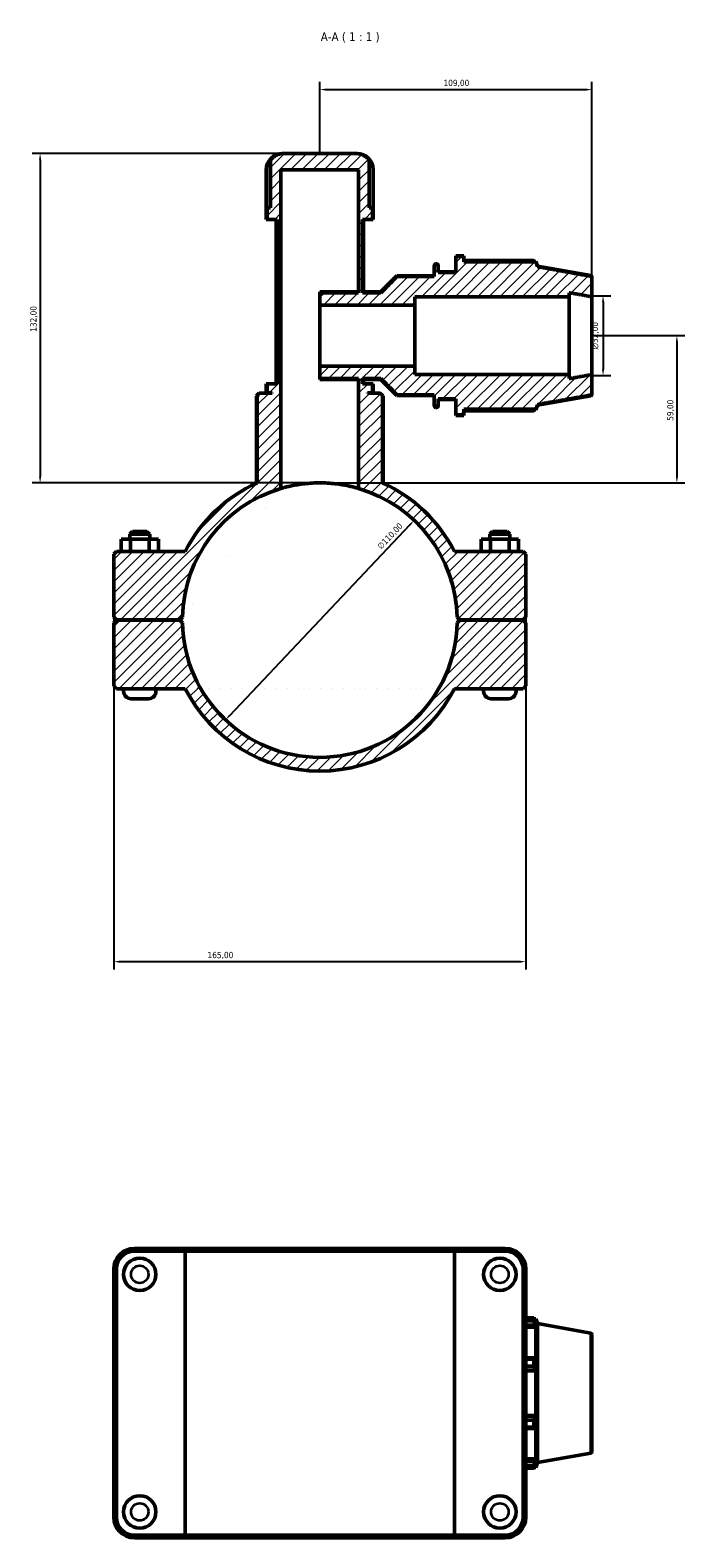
# Model space of a CAD drawing. Header units: millimetres. Extents: x 0 to 904, y -25 to 1297.
# Tile 6 of 6: x 297 to 559, y 693 to 1297. Entities that reach past the tile are written whole.
import ezdxf

# ---------------------------------------------------------------- set-up
doc = ezdxf.new("R2010")
doc.units = ezdxf.units.MM
for name, color, linetype, lineweight in [('Dimension (ISO)', 7, 'Continuous', 25), ('Hatch (ISO)', 7, 'Continuous', 18), ('Symbol (ISO)', 7, 'Continuous', 25), ('Visible (ISO)', 7, 'Continuous', 50), ('Visible Narrow (ISO)', 7, 'Continuous', 35)]:
    doc.layers.add(name, color=color, linetype=linetype, lineweight=lineweight)
doc.styles.add('Label Text (ISO)', font='tahoma.ttf')
doc.styles.add('Note Text (ISO)', font='tahoma.ttf')
doc.dimstyles.new('Default (ISO)', dxfattribs={"dimtxt": 2.5, "dimasz": 2.5, "dimexe": 3.175, "dimexo": 0, "dimgap": 0.762, "dimtad": 1, "dimrnd": 1e-08, "dimzin": 0, "dimtxsty": 'Note Text (ISO)', "dimcen": 0.09, "dimdle": 10, "dimclrd": 256, "dimclre": 256, "dimclrt": 256, "dimazin": 0, "dimtfac": 1.40208, "dimtmove": 0, "dimatfit": 3, "dimfxl": 1, "dimtolj": 1, "dimtzin": 0, "dimlwd": -1, "dimlwe": -1, "dimarcsym": 0})

# ---------------------------------------------------------------- blocks, each defined once
blk = doc.blocks.new('*D7')
at = {"layer": 'Defpoints', "color": 0, "transparency": 16777216}
for p in [(398.93, 1247.79), (301.28, 1115.79), (413.3, 1115.79)]:
    blk.add_point(p, dxfattribs=at)
at = {"layer": 'Dimension (ISO)', "transparency": 16777216}
for p, q in [((398.93, 1247.79), (298.11, 1247.79)), ((301.28, 1245.29), (301.28, 1118.29)), ((413.3, 1115.79), (298.11, 1115.79))]:
    blk.add_line(p, q, dxfattribs=at)
for points in [[(300.86, 1245.29), (301.7, 1245.29), (301.28, 1247.79)], [(300.86, 1118.29), (301.7, 1118.29), (301.28, 1115.79)]]:
    blk.add_solid(points, dxfattribs=at)
at = {"layer": 'Dimension (ISO)', "color": 232, "true_color": 0xca0064, "transparency": 16777216, "insert": (297.35, 1176.34), "char_height": 2.5, "attachment_point": 1, "rotation": 90, "style": 'Note Text (ISO)'}
blk.add_mtext('\\A1;132,00', dxfattribs=at)
blk = doc.blocks.new('*D8')
at = {"layer": 'Defpoints', "color": 0, "transparency": 16777216}
for p in [(522.28, 1190.79), (522.28, 1158.79), (526.71, 1158.79)]:
    blk.add_point(p, dxfattribs=at)
at = {"layer": 'Dimension (ISO)', "transparency": 16777216}
for p, q in [((522.28, 1190.79), (529.88, 1190.79)), ((526.71, 1188.29), (526.71, 1161.29)), ((522.28, 1158.79), (529.88, 1158.79))]:
    blk.add_line(p, q, dxfattribs=at)
for points in [[(526.29, 1188.29), (527.13, 1188.29), (526.71, 1190.79)], [(526.29, 1161.29), (527.13, 1161.29), (526.71, 1158.79)]]:
    blk.add_solid(points, dxfattribs=at)
at = {"layer": 'Dimension (ISO)', "color": 232, "true_color": 0xca0064, "transparency": 16777216, "insert": (522.19, 1169.24), "char_height": 2.5, "attachment_point": 1, "rotation": 90, "style": 'Note Text (ISO)'}
blk.add_mtext('\\A1;\\fAIGDT|b0|i0;\\H2.5000;\\ln\\fTahoma|b0|i0;\\H2.5000;32,00', dxfattribs=at)
blk = doc.blocks.new('*D9')
at = {"layer": 'Defpoints', "color": 0, "transparency": 16777216}
for p in [(451.05, 1100.77), (375.51, 1020.82)]:
    blk.add_point(p, dxfattribs=at)
at = {"layer": 'Dimension (ISO)', "transparency": 16777216}
blk.add_line((377.23, 1022.63), (449.34, 1098.95), dxfattribs=at)
for points in [[(449.03, 1099.24), (449.64, 1098.67), (451.05, 1100.77)], [(376.92, 1022.92), (377.53, 1022.35), (375.51, 1020.82)]]:
    blk.add_solid(points, dxfattribs=at)
at = {"layer": 'Dimension (ISO)', "color": 232, "true_color": 0xca0064, "transparency": 16777216, "insert": (436.04, 1090.67), "char_height": 2.5, "attachment_point": 1, "rotation": 46.62502, "style": 'Note Text (ISO)'}
blk.add_mtext('\\A1;∅110,00', dxfattribs=at)
blk = doc.blocks.new('*D10')
at = {"layer": 'Defpoints', "color": 0, "transparency": 16777216}
for p in [(522.28, 1174.79), (413.3, 1115.79), (556.28, 1115.79)]:
    blk.add_point(p, dxfattribs=at)
at = {"layer": 'Dimension (ISO)', "transparency": 16777216}
for p, q in [((522.28, 1174.79), (559.46, 1174.79)), ((556.28, 1172.29), (556.28, 1118.29)), ((413.3, 1115.79), (559.46, 1115.79))]:
    blk.add_line(p, q, dxfattribs=at)
for points in [[(555.86, 1172.29), (556.7, 1172.29), (556.28, 1174.79)], [(555.86, 1118.29), (556.7, 1118.29), (556.28, 1115.79)]]:
    blk.add_solid(points, dxfattribs=at)
at = {"layer": 'Dimension (ISO)', "color": 232, "true_color": 0xca0064, "transparency": 16777216, "insert": (552.35, 1140.69), "char_height": 2.5, "attachment_point": 1, "rotation": 90, "style": 'Note Text (ISO)'}
blk.add_mtext('\\A1;59,00', dxfattribs=at)
blk = doc.blocks.new('*D11')
at = {"layer": 'Defpoints', "color": 0, "transparency": 16777216}
for p in [(522.28, 1273.4), (413.28, 1247.79), (522.28, 1190.79)]:
    blk.add_point(p, dxfattribs=at)
at = {"layer": 'Dimension (ISO)', "transparency": 16777216}
for p, q in [((413.28, 1247.79), (413.28, 1276.58)), ((522.28, 1190.79), (522.28, 1276.58)), ((415.78, 1273.4), (519.78, 1273.4))]:
    blk.add_line(p, q, dxfattribs=at)
for points in [[(415.78, 1273.82), (415.78, 1272.99), (413.28, 1273.4)], [(519.78, 1273.82), (519.78, 1272.99), (522.28, 1273.4)]]:
    blk.add_solid(points, dxfattribs=at)
at = {"layer": 'Dimension (ISO)', "color": 232, "true_color": 0xca0064, "transparency": 16777216, "insert": (462.83, 1277.34), "char_height": 2.5, "attachment_point": 1, "style": 'Note Text (ISO)'}
blk.add_mtext('\\A1;109,00', dxfattribs=at)
blk = doc.blocks.new('*D12')
at = {"layer": 'Defpoints', "color": 0, "transparency": 16777216}
for p in [(330.78, 1061.94), (495.78, 1061.94), (330.78, 923.89)]:
    blk.add_point(p, dxfattribs=at)
at = {"layer": 'Dimension (ISO)', "transparency": 16777216}
for p, q in [((330.78, 1061.94), (330.78, 920.72)), ((495.78, 1061.94), (495.78, 920.72)), ((493.28, 923.89), (333.28, 923.89))]:
    blk.add_line(p, q, dxfattribs=at)
for points in [[(333.28, 924.31), (333.28, 923.48), (330.78, 923.89)], [(493.28, 924.31), (493.28, 923.48), (495.78, 923.89)]]:
    blk.add_solid(points, dxfattribs=at)
at = {"layer": 'Dimension (ISO)', "color": 232, "true_color": 0xca0064, "transparency": 16777216, "insert": (368.33, 927.83), "char_height": 2.5, "attachment_point": 1, "style": 'Note Text (ISO)'}
blk.add_mtext('\\A1;165,00', dxfattribs=at)

msp = doc.modelspace()

# ---------------------------------------------------------------- hatches: boundary and pattern name
at = {"layer": 'Hatch (ISO)'}
h = msp.add_hatch(dxfattribs=at)
h.set_pattern_fill('ANSI31', color=256, scale=25.4, style=0)
h.set_pattern_definition([(45, (0, 0), (-2.245064, 2.245064), [])])
edge = h.paths.add_edge_path()
edge.add_ellipse((413.2812, 1060.7935), major_axis=(54.988, -1.1499), ratio=1, start_angle=182.3960435, end_angle=360)
edge.add_line((468.2692, 1059.6436), (469.3812, 1060.7435))
edge.add_line((469.3812, 1060.7435), (494.6812, 1060.7435))
edge.add_line((494.6812, 1060.7435), (495.7812, 1059.6435))
edge.add_line((495.7812, 1059.6435), (495.7812, 1034.3935))
edge.add_line((495.7812, 1034.3935), (494.6812, 1033.2935))
edge.add_line((494.6812, 1033.2935), (467.17, 1033.2935))
edge.add_ellipse((413.2812, 1060.7935), major_axis=(-53.8888, -27.5), ratio=1, start_angle=0, end_angle=125.9286164, ccw=False)
edge.add_line((359.3924, 1033.2935), (331.8812, 1033.2935))
edge.add_line((331.8812, 1033.2935), (330.7812, 1034.3935))
edge.add_line((330.7812, 1034.3935), (330.7812, 1059.6435))
edge.add_line((330.7812, 1059.6435), (331.8812, 1060.7435))
edge.add_line((331.8812, 1060.7435), (357.1812, 1060.7435))
edge.add_line((357.1812, 1060.7435), (358.2932, 1059.6436))
edge = h.paths.add_edge_path()
edge.add_spline(control_points=[(438.326, 1150.6935), (437.7573, 1151.256), (437.2134, 1151.7935)], knot_values=[0, 0, 0, 0.15645649, 0.15645649, 0.15645649], weights=[1, 1.00025231, 1], degree=2, periodic=0)
edge.add_line((437.2134, 1151.7935), (432.3996, 1151.7935))
edge.add_line((432.3996, 1151.7935), (432.3996, 1151.8935))
edge.add_line((432.3996, 1151.8935), (434.3802, 1151.8935))
edge.add_line((434.3802, 1151.8935), (434.3802, 1155.5269))
edge.add_line((434.3802, 1155.5269), (430.4114, 1155.5269))
edge.add_line((430.4114, 1155.5269), (430.4114, 1157.6634))
edge.add_line((430.4114, 1157.6634), (437.7096, 1157.6634))
edge.add_spline(control_points=[(437.7096, 1157.6634), (440.424, 1154.8858), (444.1812, 1151.0828)], knot_values=[0, 0, 0, 0.92295901, 0.92295901, 0.92295901], weights=[1, 1.0127961, 1], degree=2, periodic=0)
edge.add_line((444.1812, 1151.0828), (459.1241, 1151.0828))
edge.add_line((459.1241, 1151.0828), (459.1241, 1146.8797))
edge.add_spline(control_points=[(459.1241, 1146.8797), (459.1241, 1146.7999), (459.1426, 1146.7061), (459.2031, 1146.559), (459.2557, 1146.4795), (459.3673, 1146.3669), (459.4462, 1146.3137), (459.5923, 1146.2528), (459.6851, 1146.2342), (459.7641, 1146.2342)], knot_values=[-0.09519193, -0.09519193, -0.09519193, -0.09519193, -0.07127476, -0.07127476, -0.04746701, -0.04746701, -0.02368239, -0.02368239, 0, 0, 0, 0], degree=3, periodic=0)
edge.add_line((459.7641, 1146.2342), (460.0412, 1146.2342))
edge.add_spline(control_points=[(460.0412, 1146.2342), (460.12, 1146.2342), (460.2127, 1146.2527), (460.3584, 1146.3134), (460.4372, 1146.3663), (460.5491, 1146.4788), (460.6019, 1146.5583), (460.6626, 1146.7057), (460.6812, 1146.7998), (460.6812, 1146.8797)], knot_values=[0, 0, 0, 0, 0.02363104, 0.02363104, 0.04736373, 0.04736373, 0.07122281, 0.07122281, 0.09519192, 0.09519192, 0.09519192, 0.09519192], degree=3, periodic=0)
edge.add_line((460.6812, 1146.8797), (460.6812, 1149.4645))
edge.add_line((460.6812, 1149.4645), (467.7812, 1149.4645))
edge.add_line((467.7812, 1149.4645), (467.7812, 1143.0099))
edge.add_line((467.7812, 1143.0099), (470.9812, 1143.0099))
edge.add_line((470.9812, 1143.0099), (470.9812, 1145.2663))
edge.add_line((470.9812, 1145.2663), (499.7838, 1145.2663))
edge.add_spline(control_points=[(499.7838, 1145.2663), (500.1443, 1146.2646), (500.4812, 1147.1986)], knot_values=[0.23218884, 0.23218884, 0.23218884, 0.44534207, 0.44534207, 0.44534207], weights=[1.00122702, 1.00117672, 1], degree=2, periodic=0)
edge.add_spline(control_points=[(500.4812, 1147.1986), (511.901, 1149.2303), (521.7524, 1150.9884)], knot_values=[0, 0, 0, 2.1606117, 2.1606117, 2.1606117], weights=[1, 1.00267301, 1], degree=2, periodic=0)
edge.add_spline(control_points=[(521.7524, 1150.9884), (521.7989, 1150.9967), (521.845, 1151.0107), (521.9581, 1151.0579), (522.0369, 1151.111), (522.1489, 1151.2238), (522.2017, 1151.3036), (522.2626, 1151.4517), (522.2812, 1151.5462), (522.2812, 1151.6265)], knot_values=[0.01056887, 0.01056887, 0.01056887, 0.01056887, 0.02360292, 0.02360292, 0.04735156, 0.04735156, 0.07128254, 0.07128254, 0.09537403, 0.09537403, 0.09537403, 0.09537403], degree=3, periodic=0)
edge.add_line((522.2812, 1151.6265), (522.2812, 1159.2308))
edge.add_spline(control_points=[(522.2812, 1159.2308), (517.9672, 1158.4488), (513.1979, 1157.5884)], knot_values=[0, 0, 0, 0.92306232, 0.92306232, 0.92306232], weights=[1, 1.00119669, 1], degree=2, periodic=0)
edge.add_line((513.1979, 1157.5884), (513.1979, 1159.2308))
edge.add_line((513.1979, 1159.2308), (451.2812, 1159.2308))
edge.add_line((451.2812, 1159.2308), (451.2812, 1162.5445))
edge.add_line((451.2812, 1162.5445), (413.2812, 1162.5445))
edge.add_line((413.2812, 1162.5445), (413.2812, 1157.6634))
edge.add_line((413.2812, 1157.6634), (428.8439, 1157.6634))
edge.add_line((428.8439, 1157.6634), (428.8439, 1113.5458))
edge.add_ellipse((413.2812, 1060.7935), major_axis=(15.5627, 52.7523), ratio=1, start_angle=287.6348607, end_angle=360, ccw=False)
edge.add_line((468.2692, 1061.9435), (469.3812, 1060.8435))
edge.add_line((469.3812, 1060.8435), (494.6812, 1060.8435))
edge.add_line((494.6812, 1060.8435), (495.7812, 1061.9435))
edge.add_line((495.7812, 1061.9435), (495.7812, 1087.1935))
edge.add_line((495.7812, 1087.1935), (494.6812, 1088.2935))
edge.add_line((494.6812, 1088.2935), (467.17, 1088.2935))
edge.add_ellipse((413.2812, 1060.7935), major_axis=(53.8888, 27.5), ratio=1, start_angle=0, end_angle=38.5102959)
edge.add_line((438.326, 1115.8663), (438.326, 1150.6935))
edge = h.paths.add_edge_path()
edge.add_spline(control_points=[(389.3491, 1151.7935), (388.8051, 1151.256), (388.2365, 1150.6935)], knot_values=[0, 0, 0, 0.15645649, 0.15645649, 0.15645649], weights=[1, 1.00025231, 1], degree=2, periodic=0)
edge.add_line((388.2365, 1150.6935), (388.2365, 1115.8663))
edge.add_ellipse((413.2812, 1060.7935), major_axis=(-25.0447, 55.0728), ratio=1, start_angle=0, end_angle=38.5102959)
edge.add_line((359.3924, 1088.2935), (331.8812, 1088.2935))
edge.add_line((331.8812, 1088.2935), (330.7812, 1087.1935))
edge.add_line((330.7812, 1087.1935), (330.7812, 1061.9435))
edge.add_line((330.7812, 1061.9435), (331.8812, 1060.8435))
edge.add_line((331.8812, 1060.8435), (357.1812, 1060.8435))
edge.add_line((357.1812, 1060.8435), (358.2932, 1061.9435))
edge.add_ellipse((413.2812, 1060.7935), major_axis=(-54.988, 1.1499), ratio=1, start_angle=287.6348607, end_angle=360, ccw=False)
edge.add_line((397.7185, 1113.5458), (397.7185, 1241.1935))
edge.add_line((397.7185, 1241.1935), (428.8439, 1241.1935))
edge.add_line((428.8439, 1241.1935), (428.8439, 1191.9237))
edge.add_line((428.8439, 1191.9237), (413.2812, 1191.9237))
edge.add_line((413.2812, 1191.9237), (413.2812, 1187.0425))
edge.add_line((413.2812, 1187.0425), (451.2812, 1187.0425))
edge.add_line((451.2812, 1187.0425), (451.2812, 1190.3562))
edge.add_line((451.2812, 1190.3562), (513.1979, 1190.3562))
edge.add_line((513.1979, 1190.3562), (513.1979, 1191.9986))
edge.add_spline(control_points=[(513.1979, 1191.9986), (517.9672, 1191.1383), (522.2812, 1190.3562)], knot_values=[0, 0, 0, 0.92306232, 0.92306232, 0.92306232], weights=[1, 1.00119669, 1], degree=2, periodic=0)
edge.add_line((522.2812, 1190.3562), (522.2812, 1197.9605))
edge.add_spline(control_points=[(522.2812, 1197.9605), (522.2812, 1198.0408), (522.2626, 1198.1354), (522.2017, 1198.2834), (522.1489, 1198.3632), (522.0369, 1198.476), (521.9581, 1198.5291), (521.845, 1198.5763), (521.7989, 1198.5903), (521.7524, 1198.5986)], knot_values=[0.28617961, 0.28617961, 0.28617961, 0.28617961, 0.3102711, 0.3102711, 0.33420208, 0.33420208, 0.35795071, 0.35795071, 0.37098476, 0.37098476, 0.37098476, 0.37098476], degree=3, periodic=0)
edge.add_spline(control_points=[(521.7524, 1198.5986), (511.901, 1200.3567), (500.4812, 1202.3885)], knot_values=[0, 0, 0, 2.1606117, 2.1606117, 2.1606117], weights=[1, 1.00267301, 1], degree=2, periodic=0)
edge.add_spline(control_points=[(500.4812, 1202.3885), (500.1443, 1203.3225), (499.7838, 1204.3207)], knot_values=[0, 0, 0, 0.21315323, 0.21315323, 0.21315323], weights=[1, 1.00117672, 1.00122702], degree=2, periodic=0)
edge.add_line((499.7838, 1204.3207), (470.9812, 1204.3207))
edge.add_line((470.9812, 1204.3207), (470.9812, 1206.5771))
edge.add_line((470.9812, 1206.5771), (467.7812, 1206.5771))
edge.add_line((467.7812, 1206.5771), (467.7812, 1200.1225))
edge.add_line((467.7812, 1200.1225), (460.6812, 1200.1225))
edge.add_line((460.6812, 1200.1225), (460.6812, 1202.7074))
edge.add_spline(control_points=[(460.6812, 1202.7074), (460.6812, 1202.7873), (460.6626, 1202.8813), (460.6019, 1203.0287), (460.5491, 1203.1082), (460.4372, 1203.2207), (460.3584, 1203.2737), (460.2127, 1203.3343), (460.12, 1203.3529), (460.0412, 1203.3529)], knot_values=[-0.09519192, -0.09519192, -0.09519192, -0.09519192, -0.07122281, -0.07122281, -0.04736373, -0.04736373, -0.02363104, -0.02363104, 0, 0, 0, 0], degree=3, periodic=0)
edge.add_line((460.0412, 1203.3529), (459.7641, 1203.3529))
edge.add_spline(control_points=[(459.7641, 1203.3529), (459.6851, 1203.3529), (459.5923, 1203.3343), (459.4462, 1203.2733), (459.3673, 1203.2202), (459.2557, 1203.1075), (459.2031, 1203.0281), (459.1426, 1202.881), (459.1241, 1202.7871), (459.1241, 1202.7074)], knot_values=[0, 0, 0, 0, 0.02368239, 0.02368239, 0.04746701, 0.04746701, 0.07127476, 0.07127476, 0.09519193, 0.09519193, 0.09519193, 0.09519193], degree=3, periodic=0)
edge.add_line((459.1241, 1202.7074), (459.1241, 1198.5042))
edge.add_line((459.1241, 1198.5042), (444.1812, 1198.5042))
edge.add_spline(control_points=[(444.1812, 1198.5042), (440.424, 1194.7012), (437.7096, 1191.9237)], knot_values=[0, 0, 0, 0.92295901, 0.92295901, 0.92295901], weights=[1, 1.0127961, 1], degree=2, periodic=0)
edge.add_line((437.7096, 1191.9237), (430.4114, 1191.9237))
edge.add_line((430.4114, 1191.9237), (430.4114, 1221.3935))
edge.add_line((430.4114, 1221.3935), (434.3802, 1221.3935))
edge.add_line((434.3802, 1221.3935), (434.3802, 1225.9935))
edge.add_line((434.3802, 1225.9935), (433.0756, 1225.9935))
edge.add_line((433.0756, 1225.9935), (433.0756, 1245.1045))
edge.add_spline(control_points=[(433.0756, 1245.1045), (432.8744, 1245.3733), (432.6549, 1245.6223), (432.1413, 1246.1309), (431.7916, 1246.4193), (431.039, 1246.9158), (430.6363, 1247.1241), (429.8628, 1247.4407), (429.42, 1247.5767), (428.5157, 1247.753), (428.0541, 1247.7935), (427.6317, 1247.7935)], knot_values=[0.39473296, 0.39473296, 0.39473296, 0.39473296, 0.48754826, 0.48754826, 0.61157491, 0.61157491, 0.73560156, 0.73560156, 0.86232472, 0.86232472, 0.98904787, 0.98904787, 0.98904787, 0.98904787], degree=3, periodic=0)
edge.add_line((427.6317, 1247.7935), (398.9307, 1247.7935))
edge.add_spline(control_points=[(398.9307, 1247.7935), (398.5083, 1247.7935), (398.0468, 1247.753), (397.1425, 1247.5767), (396.6997, 1247.4407), (395.9261, 1247.1241), (395.5234, 1246.9158), (394.7709, 1246.4193), (394.4211, 1246.1309), (393.9075, 1245.6223), (393.6881, 1245.3733), (393.4869, 1245.1045)], knot_values=[-0.98904787, -0.98904787, -0.98904787, -0.98904787, -0.86232472, -0.86232472, -0.73560156, -0.73560156, -0.61157491, -0.61157491, -0.48754826, -0.48754826, -0.39473296, -0.39473296, -0.39473296, -0.39473296], degree=3, periodic=0)
edge.add_line((393.4869, 1245.1045), (393.4869, 1225.9935))
edge.add_line((393.4869, 1225.9935), (392.1822, 1225.9935))
edge.add_line((392.1822, 1225.9935), (392.1822, 1221.3935))
edge.add_line((392.1822, 1221.3935), (396.1511, 1221.3935))
edge.add_line((396.1511, 1221.3935), (396.1511, 1155.5269))
edge.add_line((396.1511, 1155.5269), (392.1822, 1155.5269))
edge.add_line((392.1822, 1155.5269), (392.1822, 1151.8935))
edge.add_line((392.1822, 1151.8935), (394.1628, 1151.8935))
edge.add_line((394.1628, 1151.8935), (394.1628, 1151.7935))
edge.add_line((394.1628, 1151.7935), (389.3491, 1151.7935))

# ---------------------------------------------------------------- linework, layer by layer
at = {"layer": 'Visible (ISO)'}
for p, q in [((393.4869, 1245.1045), (393.4869, 1225.9935)), ((398.9307, 1247.7935), (398.4576, 1247.7935)), ((427.6317, 1247.7935), (398.9307, 1247.7935)), ((428.1048, 1247.7935), (427.6317, 1247.7935)), ((433.0756, 1225.9935), (433.0756, 1245.1045)), ((391.8576, 1221.3935), (391.8576, 1241.1935)), ((391.8777, 1225.9935), (391.8777, 1241.1935)), ((397.7185, 1113.5458), (397.7185, 1241.1935)), ((397.7185, 1241.1935), (428.8439, 1241.1935)), ((428.8439, 1241.1935), (428.8439, 1191.9237)), ((434.6847, 1241.1935), (434.6847, 1225.9935)), ((434.7048, 1221.3935), (434.7048, 1241.1935)), ((392.1822, 1221.3935), (391.8576, 1221.3935)), ((391.8777, 1225.9935), (392.1822, 1225.9935)), ((393.4869, 1225.9935), (392.1822, 1225.9935)), ((392.1822, 1225.9935), (392.1822, 1221.3935)), ((392.1822, 1221.3935), (396.1511, 1221.3935)), ((395.7528, 1155.5269), (395.7528, 1221.3935)), ((396.1511, 1221.3935), (396.1511, 1155.5269)), ((430.4114, 1191.9237), (430.4114, 1221.3935)), ((430.4114, 1221.3935), (434.3802, 1221.3935)), ((430.8096, 1192.3219), (430.8096, 1221.3935)), ((434.3802, 1225.9935), (433.0756, 1225.9935)), ((434.3802, 1221.3935), (434.3802, 1225.9935)), ((434.3802, 1225.9935), (434.6847, 1225.9935)), ((434.7048, 1221.3935), (434.3802, 1221.3935)), ((459.1241, 1202.7074), (459.1241, 1202.9535)), ((459.1241, 1202.7074), (459.1241, 1198.5042)), ((459.7641, 1203.5935), (460.0412, 1203.5935)), ((460.0412, 1203.3529), (459.7641, 1203.3529)), ((460.6812, 1202.9535), (460.6812, 1202.7074)), ((460.6812, 1200.1225), (460.6812, 1202.7074)), ((467.7812, 1206.5771), (467.7812, 1206.7935)), ((467.7812, 1206.7935), (470.9812, 1206.7935)), ((470.9812, 1206.5771), (467.7812, 1206.5771)), ((467.7812, 1206.5771), (467.7812, 1200.1225)), ((470.9812, 1206.5771), (470.9812, 1206.7935)), ((470.9812, 1204.3207), (470.9812, 1206.5771)), ((498.9685, 1204.9032), (470.9812, 1204.9032)), ((470.9812, 1204.5535), (499.7838, 1204.5535)), ((499.7838, 1204.3207), (470.9812, 1204.3207)), ((500.4812, 1202.6375), (499.7838, 1204.5535)), ((499.7838, 1204.3207), (499.7838, 1204.5535)), ((500.4812, 1202.3885), (500.4812, 1202.6375)), ((521.7524, 1198.8868), (500.4812, 1202.6375)), ((437.7096, 1192.3219), (444.1812, 1198.7935)), ((444.1812, 1198.5042), (444.1812, 1198.7935)), ((444.1812, 1198.7935), (459.1241, 1198.7935)), ((459.1241, 1198.5042), (444.1812, 1198.5042)), ((460.6812, 1200.3935), (467.7812, 1200.3935)), ((467.7812, 1200.1225), (460.6812, 1200.1225)), ((522.2812, 1198.2565), (522.2812, 1197.9605)), ((522.2812, 1190.3562), (522.2812, 1197.9605)), ((413.2812, 1191.9237), (413.2812, 1192.3219)), ((413.2812, 1192.3219), (428.8439, 1192.3219)), ((428.8439, 1191.9237), (413.2812, 1191.9237)), ((413.2812, 1191.9237), (413.2812, 1187.0425)), ((430.4114, 1191.9237), (430.8096, 1192.3219)), ((437.7096, 1191.9237), (430.4114, 1191.9237)), ((430.8096, 1192.3219), (437.7096, 1192.3219)), ((437.7096, 1191.9237), (437.7096, 1192.3219)), ((451.2812, 1187.0425), (451.2812, 1190.3562)), ((451.2812, 1190.3562), (513.1979, 1190.3562)), ((513.1979, 1190.3562), (513.1979, 1191.9986)), ((513.1979, 1159.2308), (513.1979, 1190.3562)), ((522.2812, 1159.2308), (522.2812, 1190.3562)), ((413.2812, 1187.0425), (451.2812, 1187.0425)), ((413.2812, 1162.5445), (413.2812, 1187.0425)), ((451.2812, 1162.5445), (451.2812, 1187.0425)), ((451.2812, 1162.5445), (413.2812, 1162.5445)), ((413.2812, 1162.5445), (413.2812, 1157.6634)), ((451.2812, 1159.2308), (451.2812, 1162.5445)), ((392.1822, 1155.5269), (391.8576, 1155.5269)), ((391.8576, 1151.8935), (391.8576, 1155.5269)), ((396.1511, 1155.5269), (392.1822, 1155.5269)), ((392.1822, 1155.5269), (392.1822, 1151.8935)), ((413.2812, 1157.6634), (428.8439, 1157.6634)), ((413.2812, 1157.2651), (413.2812, 1157.6634)), ((413.2812, 1157.2651), (428.8439, 1157.2651)), ((428.8439, 1157.6634), (428.8439, 1113.5458)), ((430.4114, 1155.5269), (430.4114, 1157.6634)), ((430.4114, 1157.6634), (437.7096, 1157.6634)), ((430.8096, 1157.2651), (430.4114, 1157.6634)), ((434.3802, 1155.5269), (430.4114, 1155.5269)), ((430.8096, 1157.2651), (437.7096, 1157.2651)), ((430.8096, 1155.5269), (430.8096, 1157.2651)), ((434.3802, 1151.8935), (434.3802, 1155.5269)), ((434.7048, 1155.5269), (434.3802, 1155.5269)), ((434.7048, 1151.8935), (434.7048, 1155.5269)), ((437.7096, 1157.2651), (437.7096, 1157.6634)), ((437.7096, 1157.2651), (444.1812, 1150.7935)), ((513.1979, 1159.2308), (451.2812, 1159.2308)), ((513.1979, 1157.5884), (513.1979, 1159.2308)), ((522.2812, 1151.6265), (522.2812, 1159.2308)), ((389.0624, 1151.7935), (387.9624, 1150.6935)), ((388.2365, 1150.6935), (387.9624, 1150.6935)), ((387.9624, 1115.7408), (387.9624, 1150.6935)), ((388.2365, 1150.6935), (388.2365, 1115.8663)), ((389.0624, 1151.7935), (389.3491, 1151.7935)), ((394.1628, 1151.7935), (389.3491, 1151.7935)), ((392.1822, 1151.8935), (391.8576, 1151.8935)), ((392.1822, 1151.8935), (394.1628, 1151.8935)), ((393.8052, 1151.7935), (393.8052, 1151.8935)), ((394.1628, 1151.8935), (394.1628, 1151.7935)), ((432.3996, 1151.7935), (432.3996, 1151.8935)), ((432.3996, 1151.8935), (434.3802, 1151.8935)), ((437.2134, 1151.7935), (432.3996, 1151.7935)), ((432.7572, 1151.7935), (432.7572, 1151.8935)), ((434.7048, 1151.8935), (434.3802, 1151.8935)), ((437.2134, 1151.7935), (437.5, 1151.7935)), ((437.5, 1151.7935), (438.6, 1150.6935)), ((438.326, 1115.8663), (438.326, 1150.6935)), ((438.6, 1150.6935), (438.326, 1150.6935)), ((438.6, 1115.7408), (438.6, 1150.6935)), ((444.1812, 1151.0828), (459.1241, 1151.0828)), ((444.1812, 1150.7935), (444.1812, 1151.0828)), ((444.1812, 1150.7935), (459.1241, 1150.7935)), ((459.1241, 1151.0828), (459.1241, 1146.8797)), ((460.6812, 1146.8797), (460.6812, 1149.4645)), ((460.6812, 1149.4645), (467.7812, 1149.4645)), ((460.6812, 1149.1935), (467.7812, 1149.1935)), ((467.7812, 1149.4645), (467.7812, 1143.0099)), ((521.7524, 1150.7003), (500.4812, 1146.9496)), ((522.2812, 1151.6265), (522.2812, 1151.3305)), ((459.1241, 1146.6335), (459.1241, 1146.8797)), ((459.7641, 1146.2342), (460.0412, 1146.2342)), ((459.7641, 1145.9935), (460.0412, 1145.9935)), ((460.6812, 1146.8797), (460.6812, 1146.6335)), ((467.7812, 1143.0099), (470.9812, 1143.0099)), ((467.7812, 1142.7935), (467.7812, 1143.0099)), ((467.7812, 1142.7935), (470.9812, 1142.7935)), ((470.9812, 1143.0099), (470.9812, 1145.2663)), ((470.9812, 1145.2663), (499.7838, 1145.2663)), ((470.9812, 1145.0335), (499.7838, 1145.0335)), ((470.9812, 1144.6838), (498.9685, 1144.6838)), ((470.9812, 1142.7935), (470.9812, 1143.0099)), ((500.4812, 1146.9496), (499.7838, 1145.0335)), ((499.7838, 1145.0335), (499.7838, 1145.2663)), ((500.4812, 1146.9496), (500.4812, 1147.1986)), ((338.2812, 1096.2935), (337.1812, 1095.1935)), ((345.1812, 1095.1935), (337.1812, 1095.1935)), ((337.1812, 1093.2935), (337.1812, 1095.1935)), ((338.2812, 1096.2935), (344.0812, 1096.2935)), ((344.0812, 1096.2935), (345.1812, 1095.1935)), ((345.1812, 1093.2935), (345.1812, 1095.1935)), ((482.4812, 1096.2935), (481.3812, 1095.1935)), ((481.3812, 1095.1935), (489.3812, 1095.1935)), ((481.3812, 1095.1935), (481.3812, 1093.2935)), ((488.2812, 1096.2935), (482.4812, 1096.2935)), ((488.2812, 1096.2935), (489.3812, 1095.1935)), ((489.3812, 1095.1935), (489.3812, 1093.2935)), ((331.8812, 1088.2935), (330.7812, 1087.1935)), ((359.3924, 1088.2935), (331.8812, 1088.2935)), ((333.6758, 1093.2935), (337.4633, 1093.2935)), ((333.6758, 1088.2935), (333.6758, 1093.2935)), ((337.4633, 1093.2935), (344.9688, 1093.2935)), ((337.4633, 1088.2935), (337.4633, 1093.2935)), ((344.9688, 1093.2935), (348.6867, 1093.2935)), ((344.9688, 1088.2935), (344.9688, 1093.2935)), ((348.6867, 1088.2935), (348.6867, 1093.2935)), ((494.6812, 1088.2935), (467.17, 1088.2935)), ((481.5937, 1093.2935), (477.8758, 1093.2935)), ((477.8758, 1088.2935), (477.8758, 1093.2935)), ((481.5937, 1088.2935), (481.5937, 1093.2935)), ((489.0991, 1093.2935), (481.5937, 1093.2935)), ((489.0991, 1088.2935), (489.0991, 1093.2935)), ((492.8867, 1093.2935), (489.0991, 1093.2935)), ((492.8867, 1088.2935), (492.8867, 1093.2935)), ((495.7812, 1087.1935), (494.6812, 1088.2935)), ((330.7812, 1087.1935), (330.7812, 1061.9435)), ((495.7812, 1061.9435), (495.7812, 1087.1935)), ((330.7812, 1061.9435), (331.8812, 1060.8435)), ((331.8812, 1060.7435), (330.7812, 1059.6435)), ((330.7812, 1059.6435), (330.7812, 1034.3935)), ((331.8812, 1060.8435), (357.1812, 1060.8435)), ((357.1812, 1060.7435), (331.8812, 1060.7435)), ((334.6812, 1060.7435), (334.6812, 1060.8435)), ((347.6812, 1060.7435), (347.6812, 1060.8435)), ((357.1812, 1060.8435), (358.2932, 1061.9435)), ((358.2932, 1059.6436), (357.1812, 1060.7435)), ((468.2692, 1061.9435), (469.3812, 1060.8435)), ((469.3812, 1060.7435), (468.2692, 1059.6436)), ((469.3812, 1060.8435), (494.6812, 1060.8435)), ((494.6812, 1060.7435), (469.3812, 1060.7435)), ((478.8812, 1060.8435), (478.8812, 1060.7435)), ((491.8812, 1060.8435), (491.8812, 1060.7435)), ((494.6812, 1060.8435), (495.7812, 1061.9435)), ((495.7812, 1059.6435), (494.6812, 1060.7435)), ((495.7812, 1034.3935), (495.7812, 1059.6435)), ((330.7812, 1034.3935), (331.8812, 1033.2935)), ((331.8812, 1033.2935), (359.3924, 1033.2935)), ((334.6812, 1032.2935), (334.6812, 1033.2935)), ((347.6812, 1032.2935), (347.6812, 1033.2935)), ((467.17, 1033.2935), (494.6812, 1033.2935)), ((478.8812, 1033.2935), (478.8812, 1032.2935)), ((491.8812, 1033.2935), (491.8812, 1032.2935)), ((494.6812, 1033.2935), (495.7812, 1034.3935)), ((344.6812, 1029.2935), (337.6812, 1029.2935)), ((481.8812, 1029.2935), (488.8812, 1029.2935)), ((360.0703, 809.0008), (339.0312, 809.0008)), ((339.0312, 807.9008), (359.3924, 807.9008)), ((467.17, 807.9008), (359.3924, 807.9008)), ((359.3924, 694.1008), (359.3924, 807.9008)), ((360.0703, 809.0008), (466.4921, 809.0008)), ((487.5312, 809.0008), (466.4921, 809.0008)), ((467.17, 807.9008), (487.5312, 807.9008)), ((467.17, 694.1008), (467.17, 807.9008)), ((330.7812, 800.7508), (330.7812, 701.2508)), ((331.8812, 701.2508), (331.8812, 800.7508)), ((494.6812, 800.7508), (494.6812, 701.2508)), ((495.7812, 701.2508), (495.7812, 800.7508)), ((495.7812, 781.1105), (498.9685, 781.1105)), ((498.9685, 779.9533), (495.7812, 779.9533)), ((498.9685, 779.9533), (498.9685, 781.1105)), ((499.1715, 780.7608), (499.7838, 780.7608)), ((499.7838, 779.3834), (499.4344, 780.299)), ((499.7838, 779.3834), (499.7838, 780.7608)), ((500.4812, 778.8447), (499.7838, 780.7608)), ((495.7812, 778.2498), (499.4344, 778.2498)), ((495.7812, 777.3982), (499.7838, 777.3982)), ((499.4344, 778.2498), (499.7838, 777.3982)), ((499.7838, 764.7424), (499.7838, 777.3982)), ((500.4812, 723.1569), (500.4812, 778.8447)), ((521.7524, 775.094), (500.4812, 778.8447)), ((522.2812, 774.4638), (522.2812, 727.5378)), ((499.4344, 765.1857), (495.7812, 765.1857)), ((495.7812, 764.6298), (498.9685, 764.6298)), ((498.9685, 761.8362), (495.7812, 761.8362)), ((498.9685, 761.8362), (498.9685, 764.6298)), ((499.7838, 764.7424), (499.4344, 765.1857)), ((495.7812, 760.2385), (499.4344, 760.2385)), ((495.7812, 759.9498), (499.7838, 759.9498)), ((499.4344, 760.2385), (499.7838, 759.9498)), ((499.7838, 742.0518), (499.7838, 759.9498)), ((495.7812, 742.0518), (499.7838, 742.0518)), ((499.4344, 741.7631), (495.7812, 741.7631)), ((495.7812, 740.1654), (498.9685, 740.1654)), ((498.9685, 737.3718), (495.7812, 737.3718)), ((498.9685, 737.3718), (498.9685, 740.1654)), ((499.7838, 742.0518), (499.4344, 741.7631)), ((499.4344, 736.8159), (499.7838, 737.2591)), ((499.7838, 724.6033), (499.7838, 737.2591)), ((495.7812, 736.8159), (499.4344, 736.8159)), ((521.7524, 726.9075), (500.4812, 723.1569)), ((495.7812, 724.6033), (499.7838, 724.6033)), ((499.4344, 723.7518), (495.7812, 723.7518)), ((495.7812, 722.0482), (498.9685, 722.0482)), ((498.9685, 720.8911), (495.7812, 720.8911)), ((498.9685, 720.8911), (498.9685, 722.0482)), ((499.1715, 721.2408), (499.7838, 721.2408)), ((499.7838, 724.6033), (499.4344, 723.7518)), ((499.4344, 721.7026), (499.7838, 722.6182)), ((500.4812, 723.1569), (499.7838, 721.2408)), ((499.7838, 721.2408), (499.7838, 722.6182)), ((359.3924, 694.1008), (339.0312, 694.1008)), ((339.0312, 693.0008), (360.0703, 693.0008)), ((359.3924, 694.1008), (467.17, 694.1008)), ((466.4921, 693.0008), (360.0703, 693.0008)), ((466.4921, 693.0008), (487.5312, 693.0008)), ((487.5312, 694.1008), (467.17, 694.1008))]:
    msp.add_line(p, q, dxfattribs=at)
for centre in [(341.1812, 798.6008), (485.3812, 798.6008), (341.1812, 703.4008), (485.3812, 703.4008)]:
    msp.add_circle(centre, 6.5, dxfattribs=at)
for centre, radius, start, end in [((398.4576, 1241.1935), 6.6, 90, 180), ((428.1048, 1241.1935), 6.6, 0, 90), ((459.7641, 1202.9535), 0.64, 90, 180), ((460.0412, 1202.9535), 0.64, 0, 90), ((521.6412, 1198.2565), 0.64, 0, 80), ((521.6412, 1151.3305), 0.64, 280, 0), ((459.7641, 1146.6335), 0.64, 180, 270), ((460.0412, 1146.6335), 0.64, 270, 0), ((413.2812, 1060.7935), 55, 106.4368389, 178.8019782), ((413.2812, 1060.7935), 60.5, 114.4540123, 152.9643082), ((413.2812, 1060.7935), 55, 1.1980218, 73.5631611), ((413.2812, 1060.7935), 60.5, 27.0356918, 65.5459877), ((413.2812, 1060.7935), 55, 181.1980218, 358.8019782), ((413.2812, 1060.7935), 60.5, 207.0356918, 332.9643082), ((337.6812, 1032.2935), 3, 180, 270), ((344.6812, 1032.2935), 3, 270, 0), ((481.8812, 1032.2935), 3, 180, 270), ((488.8812, 1032.2935), 3, 270, 0), ((339.0312, 800.7508), 8.25, 90, 180), ((339.0312, 800.7508), 7.15, 90, 180), ((487.5312, 800.7508), 8.25, 0, 90), ((487.5312, 800.7508), 7.15, 0, 90), ((521.6412, 774.4638), 0.64, 0, 80), ((521.6412, 727.5378), 0.64, 280, 0), ((339.0312, 701.2508), 8.25, 180, 270), ((339.0312, 701.2508), 7.15, 180, 270), ((487.5312, 701.2508), 8.25, 270, 0), ((487.5312, 701.2508), 7.15, 270, 0)]:
    msp.add_arc(centre, radius, start, end, dxfattribs=at)
for points, knots in [([(391.8777, 1241.1935), (391.8777, 1241.5721), (391.9228, 1242.0174), (392.0783, 1242.7965), (392.2319, 1243.2554), (392.5047, 1243.8469), (392.6462, 1244.096), (392.9505, 1244.5383), (393.113, 1244.7321), (393.3379, 1244.9654), (393.4116, 1245.0367), (393.4869, 1245.1045)], [1.152380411, 1.152380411, 1.152380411, 1.152380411, 1.265966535, 1.265966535, 1.404028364, 1.404028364, 1.50734877, 1.50734877, 1.610669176, 1.610669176, 1.659341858, 1.659341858, 1.659341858, 1.659341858]), ([(398.9307, 1247.7935), (398.5083, 1247.7935), (398.0468, 1247.753), (397.1425, 1247.5767), (396.6997, 1247.4407), (395.9261, 1247.1241), (395.5234, 1246.9158), (394.7709, 1246.4193), (394.4211, 1246.1309), (393.9075, 1245.6223), (393.6881, 1245.3733), (393.4869, 1245.1045)], [-0.989047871, -0.989047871, -0.989047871, -0.989047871, -0.862324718, -0.862324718, -0.735601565, -0.735601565, -0.611574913, -0.611574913, -0.487548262, -0.487548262, -0.394732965, -0.394732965, -0.394732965, -0.394732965]), ([(433.0756, 1245.1045), (432.8744, 1245.3733), (432.6549, 1245.6223), (432.1413, 1246.1309), (431.7916, 1246.4193), (431.039, 1246.9158), (430.6363, 1247.1241), (429.8628, 1247.4407), (429.42, 1247.5767), (428.5157, 1247.753), (428.0541, 1247.7935), (427.6317, 1247.7935)], [0.394732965, 0.394732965, 0.394732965, 0.394732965, 0.487548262, 0.487548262, 0.611574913, 0.611574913, 0.735601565, 0.735601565, 0.862324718, 0.862324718, 0.989047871, 0.989047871, 0.989047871, 0.989047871]), ([(433.0756, 1245.1045), (433.1508, 1245.0367), (433.2245, 1244.9654), (433.4494, 1244.7321), (433.6119, 1244.5383), (433.9162, 1244.096), (434.0578, 1243.8469), (434.3305, 1243.2554), (434.4841, 1242.7965), (434.6396, 1242.0174), (434.6847, 1241.5721), (434.6847, 1241.1935)], [2.950179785, 2.950179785, 2.950179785, 2.950179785, 2.998852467, 2.998852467, 3.102172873, 3.102172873, 3.205493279, 3.205493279, 3.343555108, 3.343555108, 3.457141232, 3.457141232, 3.457141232, 3.457141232]), ([(459.7641, 1203.3529), (459.6851, 1203.3529), (459.5923, 1203.3343), (459.4462, 1203.2733), (459.3673, 1203.2202), (459.2557, 1203.1075), (459.2031, 1203.0281), (459.1426, 1202.881), (459.1241, 1202.7871), (459.1241, 1202.7074)], [0, 0, 0, 0, 0.0236823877, 0.0236823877, 0.0474670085, 0.0474670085, 0.0712747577, 0.0712747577, 0.0951919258, 0.0951919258, 0.0951919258, 0.0951919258]), ([(460.6812, 1202.7074), (460.6812, 1202.7873), (460.6626, 1202.8813), (460.6019, 1203.0287), (460.5491, 1203.1082), (460.4372, 1203.2207), (460.3584, 1203.2737), (460.2127, 1203.3343), (460.12, 1203.3529), (460.0412, 1203.3529)], [-0.0951919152, -0.0951919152, -0.0951919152, -0.0951919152, -0.0712228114, -0.0712228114, -0.0473637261, -0.0473637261, -0.0236310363, -0.0236310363, 0, 0, 0, 0]), ([(522.2812, 1197.9605), (522.2812, 1198.0408), (522.2626, 1198.1354), (522.2017, 1198.2834), (522.1489, 1198.3632), (522.0369, 1198.476), (521.9581, 1198.5291), (521.845, 1198.5763), (521.7989, 1198.5903), (521.7524, 1198.5986)], [0.2861796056, 0.2861796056, 0.2861796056, 0.2861796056, 0.3102710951, 0.3102710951, 0.3342020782, 0.3342020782, 0.3579507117, 0.3579507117, 0.3709847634, 0.3709847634, 0.3709847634, 0.3709847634]), ([(521.7524, 1150.9884), (521.7989, 1150.9967), (521.845, 1151.0107), (521.9581, 1151.0579), (522.0369, 1151.111), (522.1489, 1151.2238), (522.2017, 1151.3036), (522.2626, 1151.4517), (522.2812, 1151.5462), (522.2812, 1151.6265)], [0.010568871, 0.010568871, 0.010568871, 0.010568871, 0.0236029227, 0.0236029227, 0.0473515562, 0.0473515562, 0.0712825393, 0.0712825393, 0.0953740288, 0.0953740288, 0.0953740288, 0.0953740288]), ([(459.1241, 1146.8797), (459.1241, 1146.7999), (459.1426, 1146.7061), (459.2031, 1146.559), (459.2557, 1146.4795), (459.3673, 1146.3669), (459.4462, 1146.3137), (459.5923, 1146.2528), (459.6851, 1146.2342), (459.7641, 1146.2342)], [-0.0951919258, -0.0951919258, -0.0951919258, -0.0951919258, -0.0712747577, -0.0712747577, -0.0474670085, -0.0474670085, -0.0236823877, -0.0236823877, 0, 0, 0, 0]), ([(460.0412, 1146.2342), (460.12, 1146.2342), (460.2127, 1146.2527), (460.3584, 1146.3134), (460.4372, 1146.3663), (460.5491, 1146.4788), (460.6019, 1146.5583), (460.6626, 1146.7057), (460.6812, 1146.7998), (460.6812, 1146.8797)], [0, 0, 0, 0, 0.0236310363, 0.0236310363, 0.0473637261, 0.0473637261, 0.0712228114, 0.0712228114, 0.0951919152, 0.0951919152, 0.0951919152, 0.0951919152]), ([(428.8438, 1113.5458), (428.647, 1113.604), (428.3832, 1113.6806), (427.6475, 1113.8858), (427.139, 1114.0225), (425.9663, 1114.3141), (425.302, 1114.4687), (423.888, 1114.7659), (423.0891, 1114.9192), (421.3476, 1115.2059), (420.405, 1115.3392), (418.4356, 1115.5604), (417.4071, 1115.6484), (415.3353, 1115.7649), (414.2919, 1115.7935), (412.2705, 1115.7935), (411.2271, 1115.7649), (409.1553, 1115.6484), (408.1268, 1115.5604), (406.1574, 1115.3392), (405.2148, 1115.2059), (403.4733, 1114.9192), (402.6744, 1114.7659), (401.2604, 1114.4687), (400.5961, 1114.3141), (399.4234, 1114.0225), (398.915, 1113.8858), (398.1792, 1113.6806), (397.9155, 1113.604), (397.7186, 1113.5458)], [0.36438225, 0.36438225, 0.36438225, 0.36438225, 0.60658006, 0.60658006, 0.90987009, 0.90987009, 1.21316012, 1.21316012, 1.51637068, 1.51637068, 1.81958125, 1.81958125, 2.12279182, 2.12279182, 2.42600238, 2.42600238, 2.72921295, 2.72921295, 3.03242352, 3.03242352, 3.33563409, 3.33563409, 3.63884465, 3.63884465, 3.94213468, 3.94213468, 4.24542471, 4.24542471, 4.48762252, 4.48762252, 4.48762252, 4.48762252])]:
    msp.add_open_spline(points, degree=3, knots=knots, dxfattribs=at)
for points, weights in [([(499.1715, 1204.5535), (499.0717, 1204.7268), (498.9685, 1204.9032)], [1.00110701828, 1.00062748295, 1]), ([(500.4812, 1202.3885), (500.1443, 1203.3225), (499.7838, 1204.3207)], [1, 1.00117672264, 1.00122702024]), ([(444.1812, 1198.5042), (440.424, 1194.7012), (437.7096, 1191.9237)], [1, 1.01279609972, 1]), ([(521.7524, 1198.5986), (511.901, 1200.3567), (500.4812, 1202.3885)], [1, 1.00267300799, 1]), ([(513.1979, 1191.9986), (517.9672, 1191.1383), (522.2812, 1190.3562)], [1, 1.00119669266, 1]), ([(437.7096, 1157.6634), (440.424, 1154.8858), (444.1812, 1151.0828)], [1, 1.01279609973, 1]), ([(522.2812, 1159.2308), (517.9672, 1158.4488), (513.1979, 1157.5884)], [1, 1.00119669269, 1]), ([(389.3491, 1151.7935), (388.8051, 1151.256), (388.2365, 1150.6935)], [1, 1.00025231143, 1]), ([(438.326, 1150.6935), (437.7573, 1151.256), (437.2134, 1151.7935)], [1, 1.00025231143, 1]), ([(500.4812, 1147.1986), (511.901, 1149.2303), (521.7524, 1150.9884)], [1, 1.00267300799, 1]), ([(498.9685, 1144.6838), (499.0717, 1144.8602), (499.1715, 1145.0335)], [1, 1.00062748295, 1.00110701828]), ([(499.7838, 1145.2663), (500.1443, 1146.2646), (500.4812, 1147.1986)], [1.00122702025, 1.00117672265, 1]), ([(498.9685, 781.1105), (499.2108, 780.6964), (499.4344, 780.299)], [1, 1.00147415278, 1.00213174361]), ([(499.4344, 778.2498), (499.2108, 779.0842), (498.9685, 779.9533)], [1.00213174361, 1.00147415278, 1]), ([(498.9685, 764.6298), (499.2108, 764.9134), (499.4344, 765.1857)], [1, 1.00147415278, 1.00213174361]), ([(499.4344, 760.2385), (499.2108, 761.021), (498.9685, 761.8362)], [1.00213174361, 1.00147415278, 1]), ([(498.9685, 740.1654), (499.2108, 740.9805), (499.4344, 741.7631)], [1, 1.00147415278, 1.00213174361]), ([(499.4344, 736.8159), (499.2108, 737.0882), (498.9685, 737.3718)], [1.00213174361, 1.00147415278, 1]), ([(498.9685, 722.0482), (499.2108, 722.9174), (499.4344, 723.7518)], [1, 1.00147415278, 1.00213174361]), ([(499.4344, 721.7026), (499.2108, 721.3051), (498.9685, 720.8911)], [1.00213174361, 1.00147415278, 1])]:
    msp.add_rational_spline(points, weights, degree=2, dxfattribs=at)
for points in [[(360.0703, 809.0008), (359.8432, 808.6345), (359.6172, 808.2678), (359.3924, 807.9008)], [(466.4921, 809.0008), (466.7193, 808.6345), (466.9452, 808.2678), (467.17, 807.9008)], [(360.0703, 693.0008), (359.8432, 693.3671), (359.6172, 693.7338), (359.3924, 694.1008)], [(466.4921, 693.0008), (466.7193, 693.3671), (466.9452, 693.7338), (467.17, 694.1008)]]:
    msp.add_open_spline(points, degree=3, dxfattribs=at)
at = {"layer": 'Visible Narrow (ISO)'}
for p, q in [((339.0312, 807.9558), (339.0312, 808.9458)), ((487.5312, 807.9558), (487.5312, 808.9458)), ((331.8262, 800.7508), (330.8362, 800.7508)), ((494.7362, 800.7508), (495.7262, 800.7508)), ((521.7524, 727.2042), (521.7524, 774.7974)), ((331.8262, 701.2508), (330.8362, 701.2508)), ((494.7362, 701.2508), (495.7262, 701.2508)), ((339.0312, 694.0458), (339.0312, 693.0558)), ((487.5312, 694.0458), (487.5312, 693.0558))]:
    msp.add_line(p, q, dxfattribs=at)
for centre in [(341.1812, 798.6008), (485.3812, 798.6008), (341.1812, 703.4008), (485.3812, 703.4008)]:
    msp.add_circle(centre, 3.5, dxfattribs=at)

# ---------------------------------------------------------------- texts
at = {"layer": 'Symbol (ISO)', "insert": (413.6698, 1292.2271), "char_height": 3.5, "attachment_point": 7, "style": 'Label Text (ISO)'}
msp.add_mtext('A-A ( 1 : 1 )', dxfattribs=at)

# ---------------------------------------------------------------- dimensions: what is measured, and where the dimension line sits
at = {"layer": 'Dimension (ISO)'}
for base, p1, p2, angle, picture, middle in [((522.2812, 1273.4036), (413.2812, 1247.7935), (522.2812, 1190.7935), 180, '*D11', (467.7812, 1273.4036)), ((301.2812, 1115.7935), (398.9307, 1247.7935), (413.2965, 1115.7935), 90, '*D7', (301.2812, 1181.2935)), ((556.2812, 1115.7935), (522.2812, 1174.7935), (413.2965, 1115.7935), 90, '*D10', (556.2812, 1144.7935)), ((330.7812, 923.8935), (495.7812, 1061.9435), (330.7812, 1061.9435), 180, '*D12', (373.2812, 923.8935))]:
    dim = msp.add_linear_dim(base=base, p1=p1, p2=p2, angle=angle, dimstyle='Default (ISO)', override={"dimdec": 2, "dimtp": 0, "dimtm": 0, "dimtdec": 2, "dimtofl": 0, "dimatfit": 1}, dxfattribs=at)
    dim.commit()
    dim.dimension.update_dxf_attribs({"geometry": picture, "text_midpoint": middle, "dimtype": 160})
dim = msp.add_linear_dim(base=(526.7098, 1158.7935), p1=(522.2812, 1190.7935), p2=(522.2812, 1158.7935), angle=90, text='\\fAIGDT|b0|i0;\\H2.5000;\\ln\\fTahoma|b0|i0;\\H2.5000;<>', dimstyle='Default (ISO)', override={"dimdec": 2, "dimtp": 0, "dimtm": 0, "dimtdec": 2, "dimtofl": 0, "dimatfit": 1}, dxfattribs=at)
dim.commit()
dim.dimension.update_dxf_attribs({"geometry": '*D8', "text_midpoint": (526.7098, 1174.7935), "dimtype": 160})
dim = msp.add_diameter_dim_2p(p1=(375.5089, 1020.8154), p2=(451.0536, 1100.7716), dimstyle='Default (ISO)', override={"dimdec": 2, "dimlfac": 1, "dimtp": 0, "dimtm": 0, "dimtdec": 2, "dimatfit": 2}, dxfattribs=at)
dim.commit()
dim.dimension.update_dxf_attribs({"geometry": '*D9', "text_midpoint": (443.3446, 1092.6124), "dimtype": 163})

doc.saveas('drawing.dxf')
